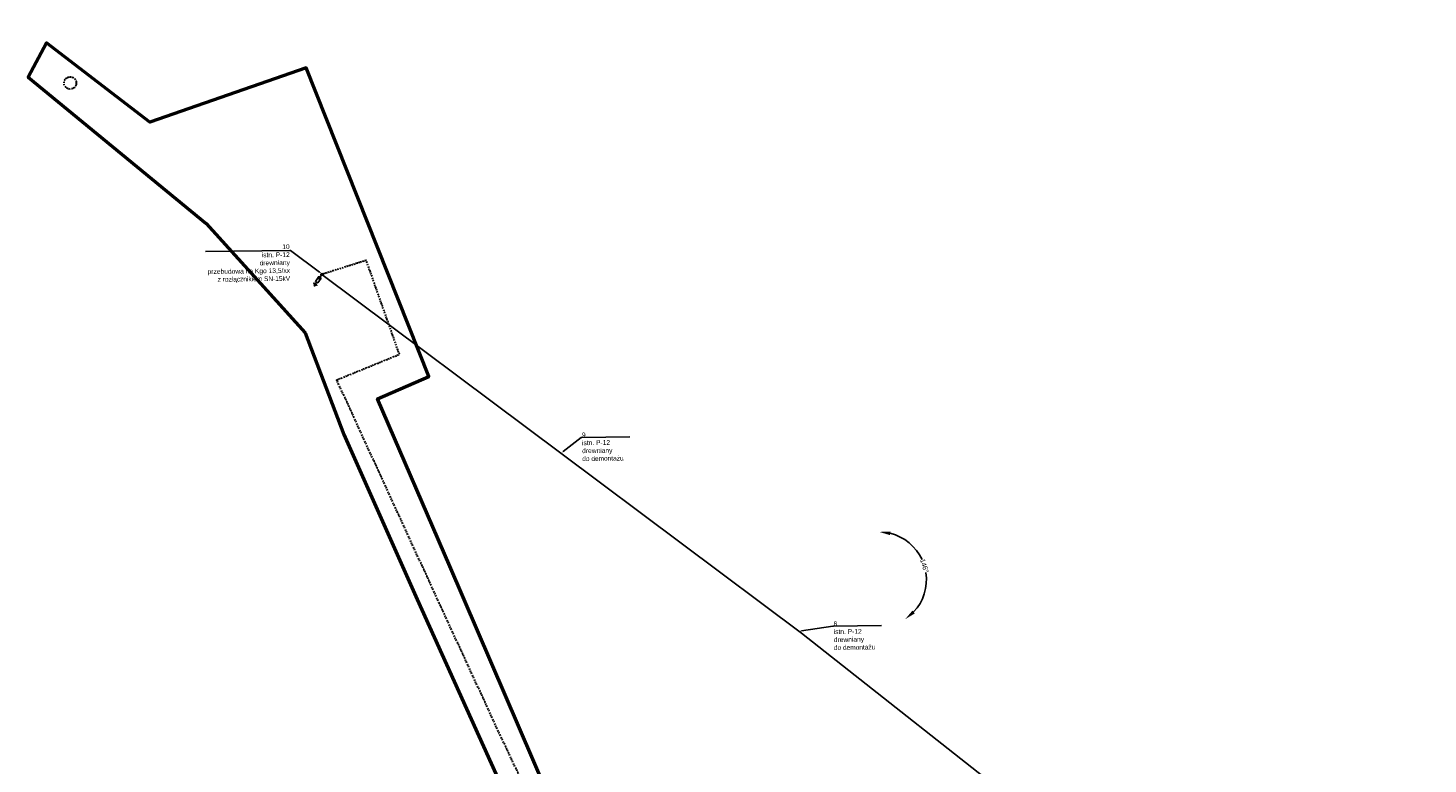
# Model space of a CAD drawing. Header units: millimetres. Extents: x 6504137 to 6515825, y 5737606 to 5784558.
# Tile 112 of 115: x 6510391 to 6511026, y 5772268 to 5772602. Entities that reach past the tile are written whole.
import ezdxf
from ezdxf import colors
from ezdxf.entities.mleader import LeaderData, LeaderLine
from ezdxf.math import Vec2, Vec3

# ---------------------------------------------------------------- set-up
doc = ezdxf.new("R2010")
doc.units = ezdxf.units.MM
doc.linetypes.add('KRESKAKROPKA', pattern=[1, 0.5, -0.25, 0, -0.25])
for name, color, linetype in [('- kolizja linia SN', 1, 'Continuous'), ('_-demontaż', 1, 'DEMONTAZ'), ('_Kąt załomu', 7, 'Continuous'), ('_Opisy', 7, 'Continuous')]:
    doc.layers.add(name, color=color, linetype=linetype)
doc.layers.add('-Linia kablowa SN', color=1, linetype='KRESKAKROPKA', lineweight=30)
doc.layers.add('_Zakres mapy projektowej', color=4, linetype='Continuous', lineweight=50)
doc.styles.get("Standard").update_dxf_attribs({"font": 'ARIALN.TTF'})
doc.linetypes.add('DEMONTAZ', pattern='A,1,["x",Standard,S=1,R=0,X=-0.1,Y=-0.35],1', length=2)
doc.dimstyles.new('Kat załomu', dxfattribs={"dimtxt": 2.2, "dimasz": 5, "dimexe": 0.18, "dimexo": 0.0625, "dimtad": 0, "dimtih": 1, "dimtoh": 1, "dimdec": 4, "dimzin": 0, "dimdsep": 46, "dimtxsty": 'Standard', "dimcen": 0.9, "dimse1": 1, "dimse2": 1, "dimadec": 0, "dimazin": 0, "dimtfac": 1, "dimtdec": 4, "dimtofl": 0, "dimtmove": 0, "dimatfit": 3, "dimfxl": 1, "dimtolj": 1, "dimtzin": 0, "dimarcsym": 0})

# ---------------------------------------------------------------- blocks, each defined once
blk = doc.blocks.new('*D26')
at = {"layer": '_Kąt załomu', "color": 0, "lineweight": -2, "transparency": 16777216}
for start, end in [(352.25392, 52.06074), (279.69816, 339.50348)]:
    blk.add_arc((6510806.43, 5775341.15), 27.96, start, end, dxfattribs=at)
at = {"layer": '_Kąt załomu', "color": 0, "transparency": 16777216}
for points in [[(6510823.17, 5775362.5), (6510824.07, 5775363.9), (6510819.42, 5775365.91)], [(6510811.2, 5775312.76), (6510811.07, 5775314.42), (6510806.15, 5775313.19)]]:
    blk.add_solid(points, dxfattribs=at)
at = {"layer": 'Defpoints', "color": 0, "transparency": 16777216}
for p in [(6512141.55, 5777886.31), (6510833.84, 5775346.66), (6510806.43, 5775341.15), (6510777.17, 5772352.1)]:
    blk.add_point(p, dxfattribs=at)
at = {"layer": '_Kąt załomu', "color": 0, "transparency": 16777216, "insert": (6510833.54, 5775334.33), "char_height": 2.2, "attachment_point": 5, "rotation": 256}
blk.add_mtext('\\A1;153°', dxfattribs=at)
blk = doc.blocks.new('*D27')
at = {"layer": '_Kąt załomu', "color": 0, "lineweight": -2, "transparency": 16777216}
for start, end in [(24.82618, 76.15294), (316.98684, 8.30459)]:
    blk.add_arc((6510777.17, 5772352.1), 21.61, start, end, dxfattribs=at)
at = {"layer": '_Kąt załomu', "color": 0, "transparency": 16777216}
for points in [[(6510782.24, 5772372.26), (6510782.45, 5772373.91), (6510777.38, 5772373.71)], [(6510793.51, 5772336.72), (6510792.43, 5772337.99), (6510789.16, 5772334.12)]]:
    blk.add_solid(points, dxfattribs=at)
at = {"layer": 'Defpoints', "color": 0, "transparency": 16777216}
for p in [(6510806.43, 5775341.15), (6510793.51, 5772366.24), (6510777.17, 5772352.1), (6510990.97, 5772031.53)]:
    blk.add_point(p, dxfattribs=at)
at = {"layer": '_Kąt załomu', "color": 0, "transparency": 16777216, "insert": (6510797.88, 5772358.26), "char_height": 2.2, "attachment_point": 5, "rotation": 287}
blk.add_mtext('\\A1;146°', dxfattribs=at)
blk = doc.blocks.new('*D28')
at = {"layer": '_Kąt załomu', "color": 0, "lineweight": -2, "transparency": 16777216}
for start, end in [(41.71728, 110.76531), (316.59174, 25.63338)]:
    blk.add_arc((6510990.97, 5772031.53), 22.19, start, end, dxfattribs=at)
at = {"layer": '_Kąt załomu', "color": 0, "transparency": 16777216}
for points in [[(6510983.48, 5772051.54), (6510982.72, 5772053.03), (6510978.65, 5772050)], [(6511007.63, 5772015.64), (6511006.55, 5772016.92), (6511003.27, 5772013.06)]]:
    blk.add_solid(points, dxfattribs=at)
at = {"layer": 'Defpoints', "color": 0, "transparency": 16777216}
for p in [(6510777.17, 5772352.1), (6510990.97, 5772031.53), (6511013.11, 5772032.95), (6511129.87, 5771822.91)]:
    blk.add_point(p, dxfattribs=at)
at = {"layer": '_Kąt załomu', "color": 0, "transparency": 16777216, "insert": (6511009.44, 5772043.84), "char_height": 2.2, "attachment_point": 5, "rotation": 304}
blk.add_mtext('\\A1;180°', dxfattribs=at)
blk = doc.blocks.new('OKRAG_PELNY')
at = {"color": 0}
blk.add_lwpolyline([(0.5, 0), (0.482963, -0.12941), (0.433013, -0.25), (0.353553, -0.353553), (0.25, -0.433013), (0.12941, -0.482963), (0, -0.5), (-0.12941, -0.482963), (-0.25, -0.433013), (-0.353553, -0.353553), (-0.433013, -0.25), (-0.482963, -0.12941), (-0.5, 0), (-0.482963, 0.12941), (-0.433013, 0.25), (-0.353553, 0.353553), (-0.25, 0.433013), (-0.12941, 0.482963), (0, 0.5), (0.12941, 0.482963), (0.25, 0.433013), (0.353553, 0.353553), (0.433013, 0.25), (0.482963, 0.12941)], close=True, dxfattribs=at)

msp = doc.modelspace()

# ---------------------------------------------------------------- linework, layer by layer
at = {"layer": '- kolizja linia SN', "linetype": 'ByBlock'}
for points in [[(6510522.08672, 5772487.06723), (6510521.51168, 5772486.22913), (6510522.24404, 5772485.72664), (6510520.74603, 5772486.75446)], [(6510520.74926, 5772486.23119), (6510520.74926, 5772486.23119), (6510521.80933, 5772485.50386)], [(6510521.37476, 5772485.30902), (6510521.37476, 5772485.30902), (6510520.77964, 5772485.71735)], [(6510523.59739, 5772489.26899), (6510523.04391, 5772488.4623), (6510524.51895, 5772490.62022)]]:
    msp.add_lwpolyline(points, dxfattribs=at)
msp.add_lwpolyline([(6510524.08481, 5772488.93457), (6510522.57414, 5772486.7328), (6510521.55404, 5772487.43271), (6510523.06471, 5772489.63448)], close=True, dxfattribs=at)
at = {"layer": '-Linia kablowa SN', "elevation": 100}
msp.add_lwpolyline([(6510636.87712, 5772214.42095), (6510604.98712, 5772282.30095), (6510604.98712, 5772282.30095), (6510604.98712, 5772282.30095), (6510604.98712, 5772282.30095), (6510604.98712, 5772282.30095), (6510604.98712, 5772282.30095), (6510604.98712, 5772282.30095), (6510604.98712, 5772282.30095), (6510604.98712, 5772282.30095), (6510604.98712, 5772282.30095), (6510604.98712, 5772282.30095), (6510604.98712, 5772282.30095), (6510604.98712, 5772282.30095), (6510604.98712, 5772282.30095), (6510604.98712, 5772282.30095), (6510604.98712, 5772282.30095), (6510604.98712, 5772282.30095), (6510604.98712, 5772282.30095), (6510604.98712, 5772282.30095), (6510604.98712, 5772282.30095), (6510604.98712, 5772282.30095), (6510604.98712, 5772282.30095), (6510604.98712, 5772282.30095), (6510604.98712, 5772282.30095), (6510604.98712, 5772282.30095), (6510604.98712, 5772282.30095), (6510604.98712, 5772282.30095), (6510604.98712, 5772282.30095), (6510604.98712, 5772282.30095), (6510604.98712, 5772282.30095), (6510604.98712, 5772282.30095), (6510604.98712, 5772282.30095), (6510604.98712, 5772282.30095), (6510604.98712, 5772282.30095), (6510604.98712, 5772282.30095), (6510604.98712, 5772282.30095), (6510604.98712, 5772282.30095), (6510604.98712, 5772282.30095), (6510604.98712, 5772282.30095), (6510604.98712, 5772282.30095), (6510604.98712, 5772282.30095), (6510604.98712, 5772282.30095), (6510604.98712, 5772282.30095), (6510604.98712, 5772282.30095), (6510604.98712, 5772282.30095), (6510604.98712, 5772282.30095), (6510604.98712, 5772282.30095), (6510604.98712, 5772282.30095), (6510604.98712, 5772282.30095), (6510604.98712, 5772282.30095), (6510604.98712, 5772282.30095), (6510604.98712, 5772282.30095), (6510604.98712, 5772282.30095), (6510604.98712, 5772282.30095), (6510604.98712, 5772282.30095), (6510604.98712, 5772282.30095), (6510604.98712, 5772282.30095), (6510604.98712, 5772282.30095), (6510604.98712, 5772282.30095), (6510604.98712, 5772282.30095), (6510604.98712, 5772282.30095), (6510604.98712, 5772282.30095), (6510604.98712, 5772282.30095), (6510604.98712, 5772282.30095), (6510604.98712, 5772282.30095), (6510604.98712, 5772282.30095), (6510577.71236, 5772341.3831), (6510577.71236, 5772341.3831), (6510577.71236, 5772341.3831), (6510577.71236, 5772341.3831), (6510577.71236, 5772341.3831), (6510577.71236, 5772341.3831), (6510577.71236, 5772341.3831), (6510577.71236, 5772341.3831), (6510577.71236, 5772341.3831), (6510577.71236, 5772341.3831), (6510577.71236, 5772341.3831), (6510577.71236, 5772341.3831), (6510577.71236, 5772341.3831), (6510577.71236, 5772341.3831), (6510577.71236, 5772341.3831), (6510577.71236, 5772341.3831), (6510577.71236, 5772341.3831), (6510577.71236, 5772341.3831), (6510577.71236, 5772341.3831), (6510577.71236, 5772341.3831), (6510577.71236, 5772341.3831), (6510577.71236, 5772341.3831), (6510577.71236, 5772341.3831), (6510577.71236, 5772341.3831), (6510577.71236, 5772341.3831), (6510577.71236, 5772341.3831), (6510577.71236, 5772341.3831), (6510577.71236, 5772341.3831), (6510577.71236, 5772341.3831), (6510577.71236, 5772341.3831), (6510577.71236, 5772341.3831), (6510577.71236, 5772341.3831), (6510577.71236, 5772341.3831), (6510577.71236, 5772341.3831), (6510577.71236, 5772341.3831), (6510577.71236, 5772341.3831), (6510577.71236, 5772341.3831), (6510577.71236, 5772341.3831), (6510577.71236, 5772341.3831), (6510577.71236, 5772341.3831), (6510577.71236, 5772341.3831), (6510577.71236, 5772341.3831), (6510577.71236, 5772341.3831), (6510577.71236, 5772341.3831), (6510577.71236, 5772341.3831), (6510577.71236, 5772341.3831), (6510577.71236, 5772341.3831), (6510577.71236, 5772341.3831), (6510577.71236, 5772341.3831), (6510577.71236, 5772341.3831), (6510577.71236, 5772341.3831), (6510577.71236, 5772341.3831), (6510577.71236, 5772341.3831), (6510577.71236, 5772341.3831), (6510577.71236, 5772341.3831), (6510577.71236, 5772341.3831), (6510577.71236, 5772341.3831), (6510577.71236, 5772341.3831), (6510577.71236, 5772341.3831), (6510577.71236, 5772341.3831), (6510577.71236, 5772341.3831), (6510577.71236, 5772341.3831), (6510577.71236, 5772341.3831), (6510577.71236, 5772341.3831), (6510577.71236, 5772341.3831), (6510577.71236, 5772341.3831), (6510558.83712, 5772382.50095), (6510558.83712, 5772382.50095), (6510558.83712, 5772382.50095), (6510558.83712, 5772382.50095), (6510558.83712, 5772382.50095), (6510558.83712, 5772382.50095), (6510558.83712, 5772382.50095), (6510558.83712, 5772382.50095), (6510558.83712, 5772382.50095), (6510558.83712, 5772382.50095), (6510558.83712, 5772382.50095), (6510558.83712, 5772382.50095), (6510558.83712, 5772382.50095), (6510558.83712, 5772382.50095), (6510558.83712, 5772382.50095), (6510558.83712, 5772382.50095), (6510558.83712, 5772382.50095), (6510558.83712, 5772382.50095), (6510558.83712, 5772382.50095), (6510558.83712, 5772382.50095), (6510558.83712, 5772382.50095), (6510558.83712, 5772382.50095), (6510558.83712, 5772382.50095), (6510558.83712, 5772382.50095), (6510558.83712, 5772382.50095), (6510558.83712, 5772382.50095), (6510558.83712, 5772382.50095), (6510558.83712, 5772382.50095), (6510558.83712, 5772382.50095), (6510558.83712, 5772382.50095), (6510558.83712, 5772382.50095), (6510558.83712, 5772382.50095), (6510558.83712, 5772382.50095), (6510558.83712, 5772382.50095), (6510558.83712, 5772382.50095), (6510558.83712, 5772382.50095), (6510558.83712, 5772382.50095), (6510558.83712, 5772382.50095), (6510558.83712, 5772382.50095), (6510558.83712, 5772382.50095), (6510558.83712, 5772382.50095), (6510558.83712, 5772382.50095), (6510558.83712, 5772382.50095), (6510558.83712, 5772382.50095), (6510558.83712, 5772382.50095), (6510558.83712, 5772382.50095), (6510558.83712, 5772382.50095), (6510558.83712, 5772382.50095), (6510558.83712, 5772382.50095), (6510558.83712, 5772382.50095), (6510558.83712, 5772382.50095), (6510558.83712, 5772382.50095), (6510558.83712, 5772382.50095), (6510558.83712, 5772382.50095), (6510558.83712, 5772382.50095), (6510558.83712, 5772382.50095), (6510558.83712, 5772382.50095), (6510558.83712, 5772382.50095), (6510558.83712, 5772382.50095), (6510558.83712, 5772382.50095), (6510558.83712, 5772382.50095), (6510558.83712, 5772382.50095), (6510558.83712, 5772382.50095), (6510558.83712, 5772382.50095), (6510558.83712, 5772382.50095), (6510558.83712, 5772382.50095), (6510531.19852, 5772442.69536), (6510531.19852, 5772442.69536), (6510531.19852, 5772442.69536), (6510531.19852, 5772442.69536), (6510531.19852, 5772442.69536), (6510531.19852, 5772442.69536), (6510531.19852, 5772442.69536), (6510531.19852, 5772442.69536), (6510531.19852, 5772442.69536), (6510531.19852, 5772442.69536), (6510531.19852, 5772442.69536), (6510531.19852, 5772442.69536), (6510531.19852, 5772442.69536), (6510531.19852, 5772442.69536), (6510531.19852, 5772442.69536), (6510531.19852, 5772442.69536), (6510531.19852, 5772442.69536), (6510531.19852, 5772442.69536), (6510531.19852, 5772442.69536), (6510531.19852, 5772442.69536), (6510531.19852, 5772442.69536), (6510531.19852, 5772442.69536), (6510531.19852, 5772442.69536), (6510531.19852, 5772442.69536), (6510531.19852, 5772442.69536), (6510531.19852, 5772442.69536), (6510531.19852, 5772442.69536), (6510531.19852, 5772442.69536), (6510531.19852, 5772442.69536), (6510531.19852, 5772442.69536), (6510531.19852, 5772442.69536), (6510531.19852, 5772442.69536), (6510531.19852, 5772442.69536), (6510531.19852, 5772442.69536), (6510531.19852, 5772442.69536), (6510531.19852, 5772442.69536), (6510531.19852, 5772442.69536), (6510531.19852, 5772442.69536), (6510531.19852, 5772442.69536), (6510531.19852, 5772442.69536), (6510531.19852, 5772442.69536), (6510531.19852, 5772442.69536), (6510531.19852, 5772442.69536), (6510531.19852, 5772442.69536), (6510531.19852, 5772442.69536), (6510531.19852, 5772442.69536), (6510531.19852, 5772442.69536), (6510531.19852, 5772442.69536), (6510531.19852, 5772442.69536), (6510531.19852, 5772442.69536), (6510531.19852, 5772442.69536), (6510531.19852, 5772442.69536), (6510531.19852, 5772442.69536), (6510531.19852, 5772442.69536), (6510531.19852, 5772442.69536), (6510531.19852, 5772442.69536), (6510531.19852, 5772442.69536), (6510531.19852, 5772442.69536), (6510531.19852, 5772442.69536), (6510531.19852, 5772442.69536), (6510531.19852, 5772442.69536), (6510531.19852, 5772442.69536), (6510531.19852, 5772442.69536), (6510531.19852, 5772442.69536), (6510531.19852, 5772442.69536), (6510531.19852, 5772442.69536), (6510559.6514, 5772454.34441), (6510559.6514, 5772454.34441), (6510559.6514, 5772454.34441), (6510559.6514, 5772454.34441), (6510559.6514, 5772454.34441), (6510559.6514, 5772454.34441), (6510559.6514, 5772454.34441), (6510559.6514, 5772454.34441), (6510559.6514, 5772454.34441), (6510559.6514, 5772454.34441), (6510559.6514, 5772454.34441), (6510559.6514, 5772454.34441), (6510559.6514, 5772454.34441), (6510559.6514, 5772454.34441), (6510559.6514, 5772454.34441), (6510559.6514, 5772454.34441), (6510559.6514, 5772454.34441), (6510559.6514, 5772454.34441), (6510559.6514, 5772454.34441), (6510559.6514, 5772454.34441), (6510559.6514, 5772454.34441), (6510559.6514, 5772454.34441), (6510559.6514, 5772454.34441), (6510559.6514, 5772454.34441), (6510559.6514, 5772454.34441), (6510559.6514, 5772454.34441), (6510559.6514, 5772454.34441), (6510559.6514, 5772454.34441), (6510559.6514, 5772454.34441), (6510559.6514, 5772454.34441), (6510559.6514, 5772454.34441), (6510559.6514, 5772454.34441), (6510559.6514, 5772454.34441), (6510559.6514, 5772454.34441), (6510559.6514, 5772454.34441), (6510559.6514, 5772454.34441), (6510559.6514, 5772454.34441), (6510559.6514, 5772454.34441), (6510559.6514, 5772454.34441), (6510559.6514, 5772454.34441), (6510559.6514, 5772454.34441), (6510559.6514, 5772454.34441), (6510559.6514, 5772454.34441), (6510559.6514, 5772454.34441), (6510559.6514, 5772454.34441), (6510559.6514, 5772454.34441), (6510559.6514, 5772454.34441), (6510559.6514, 5772454.34441), (6510559.6514, 5772454.34441), (6510559.6514, 5772454.34441), (6510559.6514, 5772454.34441), (6510559.6514, 5772454.34441), (6510559.6514, 5772454.34441), (6510559.6514, 5772454.34441), (6510559.6514, 5772454.34441), (6510559.6514, 5772454.34441), (6510559.6514, 5772454.34441), (6510559.6514, 5772454.34441), (6510559.6514, 5772454.34441), (6510559.6514, 5772454.34441), (6510559.6514, 5772454.34441), (6510559.6514, 5772454.34441), (6510559.6514, 5772454.34441), (6510559.6514, 5772454.34441), (6510559.6514, 5772454.34441), (6510559.6514, 5772454.34441), (6510544.61603, 5772496.98413), (6510544.61603, 5772496.98413), (6510544.61603, 5772496.98413), (6510544.61603, 5772496.98413), (6510544.61603, 5772496.98413), (6510544.61603, 5772496.98413), (6510544.61603, 5772496.98413), (6510544.61603, 5772496.98413), (6510544.61603, 5772496.98413), (6510544.61603, 5772496.98413), (6510544.61603, 5772496.98413), (6510544.61603, 5772496.98413), (6510544.61603, 5772496.98413), (6510544.61603, 5772496.98413), (6510544.61603, 5772496.98413), (6510544.61603, 5772496.98413), (6510544.61603, 5772496.98413), (6510544.61603, 5772496.98413), (6510544.61603, 5772496.98413), (6510544.61603, 5772496.98413), (6510544.61603, 5772496.98413), (6510544.61603, 5772496.98413), (6510544.61603, 5772496.98413), (6510544.61603, 5772496.98413), (6510544.61603, 5772496.98413), (6510544.61603, 5772496.98413), (6510544.61603, 5772496.98413), (6510544.61603, 5772496.98413), (6510544.61603, 5772496.98413), (6510544.61603, 5772496.98413), (6510544.61603, 5772496.98413), (6510544.61603, 5772496.98413), (6510544.61603, 5772496.98413), (6510544.61603, 5772496.98413), (6510544.61603, 5772496.98413), (6510544.61603, 5772496.98413), (6510544.61603, 5772496.98413), (6510544.61603, 5772496.98413), (6510544.61603, 5772496.98413), (6510544.61603, 5772496.98413), (6510544.61603, 5772496.98413), (6510544.61603, 5772496.98413), (6510544.61603, 5772496.98413), (6510544.61603, 5772496.98413), (6510544.61603, 5772496.98413), (6510544.61603, 5772496.98413), (6510544.61603, 5772496.98413), (6510544.61603, 5772496.98413), (6510544.61603, 5772496.98413), (6510544.61603, 5772496.98413), (6510544.61603, 5772496.98413), (6510544.61603, 5772496.98413), (6510544.61603, 5772496.98413), (6510544.61603, 5772496.98413), (6510544.61603, 5772496.98413), (6510544.61603, 5772496.98413), (6510544.61603, 5772496.98413), (6510544.61603, 5772496.98413), (6510544.61603, 5772496.98413), (6510544.61603, 5772496.98413), (6510544.61603, 5772496.98413), (6510544.61603, 5772496.98413), (6510544.61603, 5772496.98413), (6510544.61603, 5772496.98413), (6510544.61603, 5772496.98413), (6510544.61603, 5772496.98413), (6510524.51895, 5772490.62022), (6510524.51895, 5772490.62022), (6510524.51895, 5772490.62022), (6510524.51895, 5772490.62022), (6510524.51895, 5772490.62022), (6510524.51895, 5772490.62022), (6510524.51895, 5772490.62022), (6510524.51895, 5772490.62022), (6510524.51895, 5772490.62022), (6510524.51895, 5772490.62022), (6510524.51895, 5772490.62022), (6510524.51895, 5772490.62022), (6510524.51895, 5772490.62022), (6510524.51895, 5772490.62022), (6510524.51895, 5772490.62022), (6510524.51895, 5772490.62022), (6510524.51895, 5772490.62022), (6510524.51895, 5772490.62022), (6510524.51895, 5772490.62022), (6510524.51895, 5772490.62022), (6510524.51895, 5772490.62022), (6510524.51895, 5772490.62022), (6510524.51895, 5772490.62022), (6510524.51895, 5772490.62022), (6510524.51895, 5772490.62022), (6510524.51895, 5772490.62022), (6510524.51895, 5772490.62022), (6510524.51895, 5772490.62022), (6510524.51895, 5772490.62022), (6510524.51895, 5772490.62022), (6510524.51895, 5772490.62022), (6510524.51895, 5772490.62022), (6510524.51895, 5772490.62022)], dxfattribs=at)
at = {"layer": '-Linia kablowa SN'}
msp.add_circle((6510410.2591, 5772577.53221), 2.79497, dxfattribs=at)
at = {"layer": '_-demontaż', "linetype": 'DEMONTAZ', "ltscale": 2}
for points in [[(6510632.96798, 5772409.47665), (6510524.51895, 5772490.62022), (6510524.51895, 5772490.62022), (6510524.51895, 5772490.62022), (6510524.51895, 5772490.62022), (6510524.51895, 5772490.62022)], [(6510742.11639, 5772327.71363), (6510632.96798, 5772409.47665), (6510632.96798, 5772409.47665), (6510632.96798, 5772409.47665), (6510632.96798, 5772409.47665), (6510632.96798, 5772409.47665)], [(6510848.67167, 5772243.60425), (6510742.11639, 5772327.71363), (6510742.11639, 5772327.71363), (6510742.11639, 5772327.71363), (6510742.11639, 5772327.71363), (6510742.11639, 5772327.71363)]]:
    msp.add_lwpolyline(points, dxfattribs=at)
at = {"layer": '_Zakres mapy projektowej'}
msp.add_lwpolyline([(6510632.81435, 5772241.37434), (6510582.52883, 5772358.21623), (6510549.72156, 5772434.10773), (6510572.95304, 5772444.34103), (6510517.36845, 5772584.42964), (6510446.46721, 5772559.72537), (6510399.52911, 5772595.7936), (6510391.12967, 5772580.22991), (6510471.9126, 5772513.77545), (6510516.87436, 5772464.11988), (6510534.41439, 5772417.92291), (6510567.76514, 5772343.06899), (6510609.02126, 5772251.41618)], dxfattribs=at)

# ---------------------------------------------------------------- block references
at = {"layer": '-Linia kablowa SN', "color": 1, "lineweight": 18, "xscale": 0.7, "yscale": 0.7, "rotation": 142.8926996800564}
msp.add_blockref('OKRAG_PELNY', (6510524.51895, 5772490.62022), dxfattribs=at)

# ---------------------------------------------------------------- dimensions: what is measured, and where the dimension line sits
at = {"layer": '_Kąt załomu'}
for base, center, p1, p2, picture, middle, turn in [((6510833.84033, 5775346.65855), (6510806.426, 5775341.151), (6512141.548, 5777886.309), (6510777.169, 5772352.101), '*D26', (6510833.5432, 5775334.32929), 256), ((6510793.51328, 5772366.23873), (6510777.169, 5772352.101), (6510806.426, 5775341.151), (6510990.966, 5772031.533), '*D27', (6510797.882, 5772358.26397), 287), ((6511013.11467, 5772032.9541), (6510990.966, 5772031.533), (6510777.169, 5772352.101), (6511129.87185, 5771822.90922), '*D28', (6511009.43518, 5772043.84041), 304)]:
    dim = msp.add_angular_dim_3p(base=base, center=center, p1=p1, p2=p2, dimstyle='Kat załomu', dxfattribs=at)
    dim.commit()
    dim.dimension.update_dxf_attribs({"geometry": picture, "text_midpoint": middle, "text_rotation": turn})

# ---------------------------------------------------------------- leaders
at = {"layer": '_Opisy', "linetype": 'Continuous'}
ml = msp.add_multileader_mtext('Standard', dxfattribs=at)
ml.set_content('{\\fArial|b0|i0|c238|p34;10    \\P\\C256;istn. P-12\\Pdrewniany\\Pprzebudowa na Kgo 13,5/xx\\P} z rozłącznikiem SN-15kV', color=256)
ml.set_leader_properties()
ml.build(insert=Vec2(0, 0))
ml.multileader.update_dxf_attribs({"text_left_attachment_type": 6, "text_right_attachment_type": 6, "dogleg_length": 0.36, "arrow_head_size": 1.2, "scale": 0.8})
ctx = ml.context
ctx.base_point, ctx.scale, ctx.char_height, ctx.arrow_head_size, ctx.landing_gap_size, ctx.plane_origin, ctx.plane_x_axis, ctx.plane_y_axis = Vec3(6510472.62519, 5772500.95501), 0.8, 2.16, 1.2, 0.072, Vec3(6510377.00315, 5772598.75789), Vec3(0.999892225, 0.014681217), Vec3(-0.014681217, 0.999892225)
ctx.left_attachment, ctx.right_attachment, ctx.text_align_type = 6, 6, 2
notes = []
notes.append((ctx, [(0, (1, 1, 0), (6510510.24168, 5772501.50732), (-0.999892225, -0.014681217), 0.288, [(0, [(6510524.3828, 5772490.94265)], 0, [])])]))
ctx.mtext.insert, ctx.mtext.text_direction, ctx.mtext.rotation, ctx.mtext.alignment, ctx.mtext.flow_direction = Vec3(6510509.84068, 5772504.29677), Vec3(0.999892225, 0.014681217), 0.014681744, 3, 5
ml = msp.add_multileader_mtext('Standard', dxfattribs=at)
ml.set_content('{\\fArial|b0|i0|c238|p34;9    \\P\\C256;istn. P-12\\Pdrewniany\\P}do demontażu', color=256)
ml.set_leader_properties()
ml.build(insert=Vec2(0, 0))
ml.multileader.update_dxf_attribs({"text_left_attachment_type": 6, "text_right_attachment_type": 6, "dogleg_length": 0.36, "arrow_head_size": 1.2, "scale": 0.8})
ctx = ml.context
ctx.base_point, ctx.scale, ctx.char_height, ctx.arrow_head_size, ctx.landing_gap_size, ctx.plane_origin, ctx.plane_x_axis, ctx.plane_y_axis = Vec3(6510642.39585, 5772416.61488), 0.8, 2.16, 1.2, 0.072, Vec3(6510522.66286, 5772520.18626), Vec3(0.999892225, 0.014681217), Vec3(-0.014681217, 0.999892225)
ctx.left_attachment, ctx.right_attachment = 6, 6
notes.append((ctx, [(0, (1, 1, 0), (6510642.10788, 5772416.61065), (0.999892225, 0.014681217), 0.288, [(0, [(6510632.96798, 5772409.47665)], 0, [])])]))
ctx.mtext.insert, ctx.mtext.text_direction, ctx.mtext.rotation, ctx.mtext.flow_direction = Vec3(6510642.43548, 5772418.8199), Vec3(0.999892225, 0.014681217), 0.014681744, 5
ml = msp.add_multileader_mtext('Standard', dxfattribs=at)
ml.set_content('{\\fArial|b0|i0|c238|p34;8     \\P\\C256;istn. P-12\\Pdrewniany\\P}do demontażu', color=256)
ml.set_leader_properties()
ml.build(insert=Vec2(0, 0))
ml.multileader.update_dxf_attribs({"text_left_attachment_type": 6, "text_right_attachment_type": 6, "dogleg_length": 0.36, "arrow_head_size": 1.2, "scale": 0.8})
ctx = ml.context
ctx.base_point, ctx.scale, ctx.char_height, ctx.arrow_head_size, ctx.landing_gap_size, ctx.plane_origin, ctx.plane_x_axis, ctx.plane_y_axis = Vec3(6510756.57963, 5772330.8662), 0.8, 2.16, 1.2, 0.072, Vec3(6510636.84665, 5772434.43759), Vec3(0.999892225, 0.014681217), Vec3(-0.014681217, 0.999892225)
ctx.left_attachment, ctx.right_attachment = 6, 6
notes.append((ctx, [(0, (1, 1, 0), (6510756.29166, 5772330.86198), (0.999892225, 0.014681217), 0.288, [(0, [(6510740.9422, 5772328.59322)], 0, [])])]))
ctx.mtext.insert, ctx.mtext.text_direction, ctx.mtext.rotation, ctx.mtext.flow_direction = Vec3(6510756.61927, 5772333.07123), Vec3(0.999892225, 0.014681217), 0.014681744, 5
for ctx, leaders in notes:
    for number, flags, end, landing, length, lines in leaders:
        leader = LeaderData()
        leader.index, (leader.has_last_leader_line, leader.has_dogleg_vector, leader.attachment_direction) = number, flags
        leader.last_leader_point, leader.dogleg_vector, leader.dogleg_length = Vec3(end), Vec3(landing), length
        for number, points, colour, breaks in lines:
            line = LeaderLine()
            line.index, line.vertices, line.color, line.breaks = number, Vec3.list(points), colors.encode_raw_color(colour), breaks
            leader.lines.append(line)
        ctx.leaders.append(leader)

doc.saveas('drawing.dxf')
